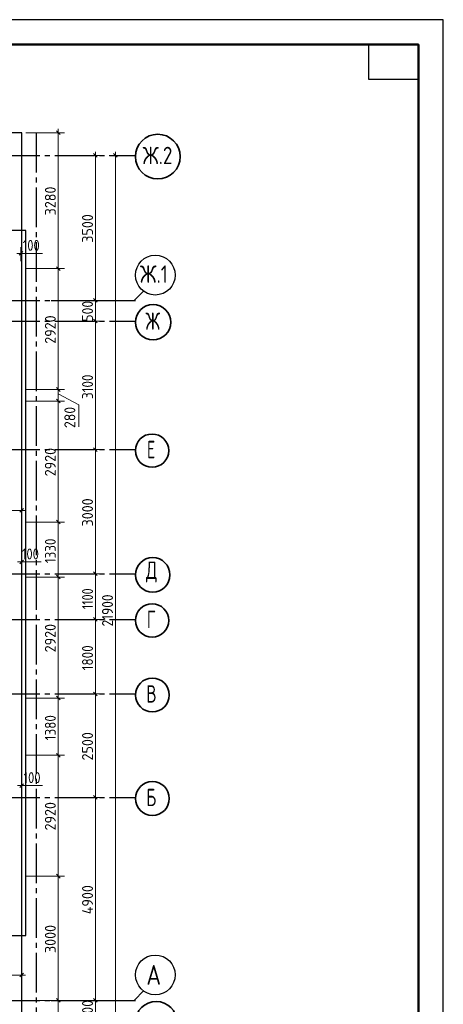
# Model space of a CAD drawing. Header units: millimetres. Extents: x 0 to 50400, y -93 to 35640.
# Tile 9 of 9: x 40166 to 50400, y 11868 to 35640. Entities that reach past the tile are written whole.
import ezdxf

# ---------------------------------------------------------------- set-up
doc = ezdxf.new("R2010")
doc.units = ezdxf.units.MM
doc.linetypes.add('______5', pattern=[1320, 960, -120, 120, -120])
for name, color, linetype, lineweight in [('Standard', 7, 'Continuous', 25), ('ЖБ Плита Фундамента верхний уровень', 7, 'Continuous', 35), ('Общий01', 7, 'Continuous', 13), ('Размерная линия_ общее', 7, 'Continuous', 13)]:
    doc.layers.add(name, color=color, linetype=linetype, lineweight=lineweight)
doc.layers.add('Оси', color=7, linetype='______5', lineweight=13, true_color=0x656565)
doc.styles.add('ISOCPEUR', font='txt')

msp = doc.modelspace()

# ---------------------------------------------------------------- linework, layer by layer
at = {"layer": 'Standard', "color": 7, "linetype": 'Continuous', "lineweight": 35, "transparency": 33554687}
for p, q in [((49800, 33120), (49800, 24600)), ((49800, 32640), (49800, 24120))]:
    msp.add_line(p, q, dxfattribs=at)
at = {"layer": 'Standard', "color": 7, "linetype": 'Continuous', "lineweight": 50, "transparency": 33554687}
msp.add_line((49800, 32520), (49800, 27840), dxfattribs=at)
at = {"layer": 'Standard', "color": 7, "linetype": 'Continuous', "lineweight": 25, "transparency": 33554687}
for points in [[(0, 0), (50400, 0), (50400, 35640), (0, 35640), (0, 0)], [(49800, 35040), (49800, 34200), (48600, 34200), (48600, 35040), (49800, 35040)]]:
    msp.add_lwpolyline(points, close=True, dxfattribs=at)
at = {"layer": 'Standard', "color": 7, "linetype": 'Continuous', "lineweight": 50, "transparency": 33554687}
msp.add_lwpolyline([(2400, 35040), (49800, 35040), (49800, 600), (2400, 600), (2400, 35040)], close=True, dxfattribs=at)
at = {"layer": 'Standard', "color": 254, "linetype": 'Continuous', "lineweight": -3, "true_color": 0xc4c4ff, "transparency": 33554687}
msp.add_lwpolyline([(11455, 13532), (40318, 13532), (40318, 30552), (11455, 30552), (11455, 13532)], dxfattribs=at)
at = {"layer": 'ЖБ Плита Фундамента верхний уровень', "color": 253, "linetype": 'Continuous', "lineweight": -3, "true_color": 0xa0a0a0, "transparency": 33554687}
for p, q in [((40215, 32912), (8715, 32912)), ((40215, 10012), (40215, 32912))]:
    msp.add_line(p, q, dxfattribs=at)
at = {"layer": 'Общий01', "color": 7, "linetype": 'Continuous', "lineweight": 13, "transparency": 33554687}
for p, q in [((40195, 29999), (40715, 29999)), ((40215, 22549), (40683, 22549)), ((40215, 17149), (40715, 17149))]:
    msp.add_line(p, q, dxfattribs=at)
msp.add_lwpolyline([(41099, 26603), (41595, 26341), (41595, 25811)], dxfattribs=at)
at = {"layer": 'Оси', "color": 8, "linetype": '______5', "lineweight": -3, "transparency": 33554687}
for p, q in [((40565, 32912), (40565, 8317)), ((8015, 32362), (42963, 32362)), ((8015, 28862), (42963, 28862)), ((8015, 28362), (42963, 28362)), ((8015, 25262), (42963, 25262)), ((8015, 22262), (42963, 22262)), ((8015, 21162), (42963, 21162)), ((8015, 19362), (42963, 19362)), ((8015, 16862), (42963, 16862)), ((8015, 11962), (42963, 11962))]:
    msp.add_line(p, q, dxfattribs=at)
at = {"layer": 'Оси', "color": 7, "linetype": 'Continuous', "lineweight": 25, "transparency": 33554687}
for points in [[(40928, 28862), (42928, 28862), (43163, 29097)], [(40928, 28862), (42928, 28862), (43163, 29097)], [(40928, 11962), (42928, 11962), (43163, 12197)]]:
    msp.add_lwpolyline(points, dxfattribs=at)
at = {"layer": 'Оси', "color": 7, "linetype": 'Continuous', "lineweight": 35, "transparency": 33554687}
for centre, radius in [((43503, 32335), 540), ((43389, 28335), 426), ((43365, 25235), 402), ((43380, 22235), 417), ((43365, 21135), 402), ((43372, 19335), 409), ((43372, 16835), 409), ((43464, 11435), 501)]:
    msp.add_circle(centre, radius, dxfattribs=at)
at = {"layer": 'Оси', "color": 7, "linetype": 'Continuous', "lineweight": 25, "transparency": 33554687}
for centre in [(43443, 29473), (43443, 12578)]:
    msp.add_circle(centre, 480, dxfattribs=at)
at = {"layer": 'Размерная линия_ общее', "color": 7, "linetype": 'Continuous', "lineweight": 13, "transparency": 33554687}
for p, q in [((41099, 32912), (40315, 32912)), ((41099, 32912), (40949, 32912)), ((41099, 32912), (41099, 33002)), ((41099, 32912), (41249, 32912)), ((41099, 29632), (41099, 32912)), ((41997, 32362), (41847, 32362)), ((41997, 32362), (41997, 32452)), ((41997, 32362), (42147, 32362)), ((41997, 28862), (41997, 32362)), ((42480, 32362), (42330, 32362)), ((42480, 32362), (42480, 32452)), ((42480, 32362), (42630, 32362)), ((42480, 32362), (42648, 32362)), ((40095, 29999), (40195, 29999)), ((40195, 29999), (40195, 30149)), ((40195, 29999), (40195, 29849)), ((40195, 29999), (40195, 29812)), ((40195, 29999), (40285, 29999)), ((41099, 29632), (40949, 29632)), ((41099, 29632), (41249, 29632)), ((41099, 26712), (41099, 29632)), ((41997, 28862), (41847, 28862)), ((41997, 28862), (42147, 28862)), ((41997, 28362), (41997, 28862)), ((41997, 28362), (41847, 28362)), ((41997, 28362), (42147, 28362)), ((41997, 25262), (41997, 28362)), ((41099, 26712), (40949, 26712)), ((41099, 26712), (41249, 26712)), ((41099, 26432), (41099, 26712)), ((41099, 26432), (40949, 26432)), ((41099, 26432), (41249, 26432)), ((41099, 23512), (41099, 26432)), ((41997, 25262), (41847, 25262)), ((41997, 25262), (42147, 25262)), ((41997, 22262), (41997, 25262)), ((33315, 23791), (40215, 23791)), ((40215, 23791), (40215, 23941)), ((40215, 23791), (40215, 23641)), ((40215, 23791), (40215, 22362)), ((40215, 23791), (40305, 23791)), ((41099, 23512), (40949, 23512)), ((41099, 23512), (41249, 23512)), ((41099, 22182), (41099, 23512)), ((40215, 22549), (40215, 22699)), ((40115, 22549), (40215, 22549)), ((40215, 22549), (40215, 22399)), ((40215, 22549), (40215, 22362)), ((40215, 22549), (40305, 22549)), ((41099, 22182), (40949, 22182)), ((41099, 22182), (41249, 22182)), ((41099, 19262), (41099, 22182)), ((41997, 22262), (41847, 22262)), ((41997, 22262), (42147, 22262)), ((41997, 21162), (41997, 22262)), ((41997, 21162), (41847, 21162)), ((41997, 21162), (42147, 21162)), ((41997, 19362), (41997, 21162)), ((41099, 19262), (40949, 19262)), ((41099, 19262), (41249, 19262)), ((41099, 17882), (41099, 19262)), ((41997, 19362), (41847, 19362)), ((41997, 19362), (42147, 19362)), ((41997, 16862), (41997, 19362)), ((41099, 17882), (40949, 17882)), ((41099, 17882), (41249, 17882)), ((41099, 14962), (41099, 17882)), ((40115, 17149), (40215, 17149)), ((40215, 17149), (40215, 17299)), ((40215, 17149), (40215, 16999)), ((40215, 17149), (40215, 16962)), ((40215, 17149), (40305, 17149)), ((41997, 16862), (41847, 16862)), ((41997, 16862), (42147, 16862)), ((41997, 11962), (41997, 16862)), ((41099, 14962), (40949, 14962)), ((41099, 14962), (41249, 14962)), ((40215, 12574), (40215, 12724)), ((35515, 12574), (40215, 12574)), ((40215, 12574), (40215, 12424)), ((40215, 12574), (40215, 12062)), ((40215, 12574), (40305, 12574)), ((41099, 11962), (40949, 11962)), ((41099, 11962), (41249, 11962)), ((41997, 11962), (41847, 11962)), ((41997, 11962), (42147, 11962)), ((41997, 11462), (41997, 11962))]:
    msp.add_line(p, q, dxfattribs=at)
at = {"layer": 'Размерная линия_ общее', "color": 7, "linetype": 'Continuous', "lineweight": 25, "transparency": 33554687}
for p, q in [((41144, 32867), (41054, 32957)), ((42042, 32317), (41952, 32407)), ((42525, 32317), (42435, 32407)), ((40150, 29954), (40240, 30044)), ((41144, 29587), (41054, 29677)), ((42042, 28817), (41952, 28907)), ((42042, 28317), (41952, 28407)), ((41144, 26667), (41054, 26757)), ((41144, 26387), (41054, 26477)), ((42042, 25217), (41952, 25307)), ((40170, 23746), (40260, 23836)), ((41144, 23467), (41054, 23557)), ((40170, 22504), (40260, 22594)), ((41144, 22137), (41054, 22227)), ((42042, 22217), (41952, 22307)), ((42042, 21117), (41952, 21207)), ((41144, 19217), (41054, 19307)), ((42042, 19317), (41952, 19407)), ((41144, 17837), (41054, 17927)), ((40170, 17104), (40260, 17194)), ((42042, 16817), (41952, 16907)), ((41144, 14917), (41054, 15007)), ((40170, 12529), (40260, 12619)), ((41144, 11917), (41054, 12007)), ((42042, 11917), (41952, 12007))]:
    msp.add_line(p, q, dxfattribs=at)
at = {"layer": 'Размерная линия_ общее', "color": 7, "linetype": 'Continuous', "lineweight": 13, "transparency": 33554687}
for points in [[(42480, 10462), (42480, 20945), (42480, 20945), (42480, 32362)], [(41099, 29632), (41078, 29632), (41078, 29632), (40298, 29632)], [(41099, 26712), (41078, 26712), (41078, 26712), (41078, 26712), (41078, 26712), (40298, 26712)], [(41099, 26432), (41078, 26432), (41078, 26432), (41078, 26432), (41078, 26432), (40318, 26432)], [(41099, 23512), (41078, 23512), (41078, 23512), (41078, 23512), (41078, 23512), (41078, 23512), (41078, 23512), (40318, 23512)], [(41099, 22182), (41078, 22182), (41078, 22182), (41078, 22182), (41078, 22182), (41078, 22182), (41078, 22182), (41078, 22182), (41078, 22182), (40318, 22182)], [(41099, 19262), (41078, 19262), (41078, 19262), (41078, 19262), (41078, 19262), (41078, 19262), (41078, 19262), (41078, 19262), (41078, 19262), (41078, 19262), (41078, 19262), (40318, 19262)], [(41099, 17882), (41078, 17882), (41078, 17882), (41078, 17882), (41078, 17882), (41078, 17882), (41078, 17882), (41078, 17882), (41078, 17882), (41078, 17882), (41078, 17882), (41078, 17882), (41078, 17882), (40318, 17882)], [(41099, 14962), (41078, 14962), (41078, 14962), (41078, 14962), (41078, 14962), (41078, 14962), (41078, 14962), (41078, 14962), (41078, 14962), (41078, 14962), (41078, 14962), (41078, 14962), (41078, 14962), (41078, 14962), (41078, 14962), (40318, 14962)], [(41099, 11962), (41099, 12026), (41099, 12026), (41099, 14962)], [(41099, 11962), (41078, 11962), (41078, 11962), (41078, 11962), (41078, 11962), (41078, 11962), (41078, 11962), (41078, 11962), (41078, 11962), (41078, 11962), (41078, 11962), (41078, 11962), (41078, 11962), (41078, 11962), (41078, 11962), (41078, 11962), (41078, 11962), (40615, 11962)], [(41099, 10012), (41099, 10651), (41099, 10651), (41099, 11962)]]:
    msp.add_lwpolyline(points, dxfattribs=at)

# ---------------------------------------------------------------- texts
at = {"layer": 'Оси', "color": 7, "linetype": 'Continuous', "lineweight": 35, "transparency": 33554687, "attachment_point": 7, "style": 'ISOCPEUR'}
for s, insert, char_height, width in [('\\W0.80;Ж.2', (43136, 32152), 420, 901.62), ('\\W0.82;Ж.1', (43072, 29288), 420, 927.63), ('\\W0.73;Ж', (43205, 28152), 420, 520.63), ('\\W0.68;Е', (43237, 25052), 420, 399.85), ('\\W0.72;Д', (43215, 22052), 420, 480.98), ('\\W0.68;Г', (43237, 20952), 420, 399.85), ('\\W0.70;В', (43225, 19152), 420, 440.79), ('\\W0.70;Б', (43225, 16652), 420, 440.79), ('\\W0.82;А', (43227, 12338), 480, 628.23)]:
    msp.add_mtext(s, dxfattribs=dict(at, insert=insert, char_height=char_height, width=width))
at = {"layer": 'Размерная линия_ общее', "color": 7, "linetype": 'Continuous', "lineweight": 25, "transparency": 33554687, "char_height": 264, "attachment_point": 7, "rotation": 90, "style": 'ISOCPEUR'}
for s, insert, width in [('\\W0.93;3280', (41039, 30916), 861.71), ('\\W0.93;3500', (41937, 30256), 861.71), ('\\W0.91;500', (41937, 28349), 674.39), ('\\W0.93;2920', (41039, 27816), 861.71), ('\\W0.87;3100', (41937, 26482), 800.28), ('\\W0.91;280', (41510, 25782), 674.39), ('\\W0.93;2920', (41039, 24616), 861.71), ('\\W0.93;3000', (41937, 23406), 861.71), ('\\W0.87;1330', (41039, 22517), 800.29), ('\\W0.80;1100', (41937, 21409), 738.86), ('\\W0.89;21900', (42420, 20990), 988.26), ('\\W0.93;2920', (41039, 20366), 861.7), ('\\W0.87;1800', (41937, 19932), 800.3), ('\\W0.87;1380', (41039, 18242), 800.28), ('\\W0.93;2500', (41937, 17756), 861.71), ('\\W0.93;2920', (41039, 16066), 861.72), ('\\W0.93;4900', (41937, 14043), 888.46), ('\\W0.93;3000', (41039, 13106), 861.72), ('\\W0.91;500', (41937, 11467), 674.39)]:
    msp.add_mtext(s, dxfattribs=dict(at, insert=insert, width=width))
at = {"layer": 'Размерная линия_ общее', "color": 7, "linetype": 'Continuous', "lineweight": 25, "transparency": 33554687, "char_height": 264, "width": 610.29, "attachment_point": 7, "style": 'ISOCPEUR'}
for insert in [(40240, 30059), (40220, 22609), (40260, 17209)]:
    msp.add_mtext('\\W0.83;100', dxfattribs=dict(at, insert=insert))

doc.saveas('drawing.dxf')
